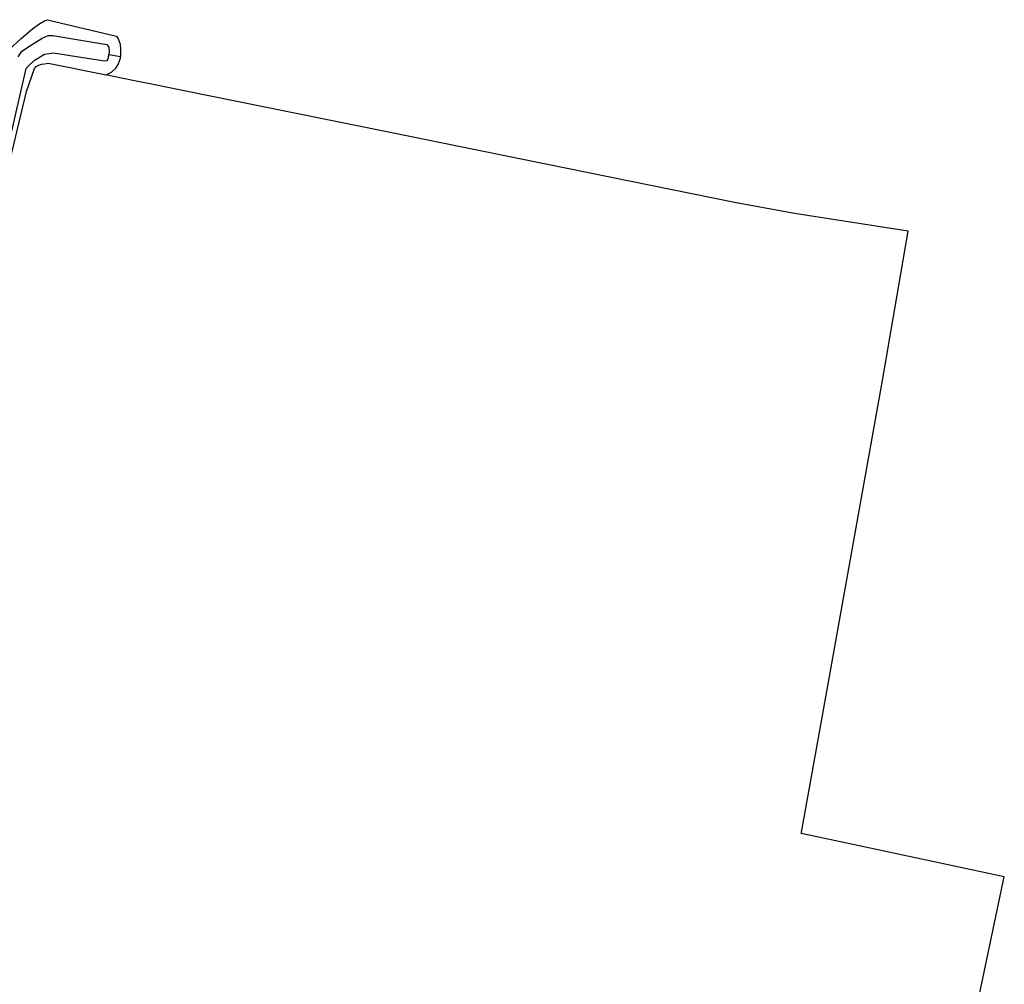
# Model space of a CAD drawing. Header units: metres. Extents: x 155581 to 157790, y 453982 to 460043.
# Tile 50 of 81: x 156959 to 157055, y 457474 to 457569. Entities that reach past the tile are written whole.
import ezdxf

# ---------------------------------------------------------------- set-up
doc = ezdxf.new("R2010")
doc.units = ezdxf.units.M
doc.header["$LTSCALE"] = 4
for name, color, linetype in [('G_BTD', 3, 'CONTINUOUS'), ('G_OWT', 6, 'CONTINUOUS'), ('G_WTD', 5, 'CONTINUOUS')]:
    doc.layers.add(name, color=color, linetype=linetype)

msp = doc.modelspace()

# ---------------------------------------------------------------- linework, layer by layer
at = {"layer": 'G_BTD', "linetype": 'Continuous', "transparency": 33554687}
msp.add_lwpolyline([(156973.067, 457095.562), (157000, 457229.448), (157021.266, 457335.163), (157024.054, 457337.279), (157054.9, 457484.293), (157054.999, 457484.763), (157039.403, 457488.079), (157035.12, 457488.99), (157035.144, 457489.12), (157037.096, 457500), (157043.077, 457533.331), (157045.582, 457547.941), (157034.455, 457549.655), (157028.596, 457550.755), (157004.001, 457555.737), (157000, 457556.548), (156998.383, 457556.875), (156997.131, 457557.129), (156974.523, 457561.709), (156974.041, 457561.806), (156972.151, 457562.189), (156969.668, 457562.692), (156967.768, 457563.077), (156967.047, 457563.223)], dxfattribs=at)
at = {"layer": 'G_OWT', "linetype": 'Continuous', "transparency": 33554687}
for points in [[(156956.804, 457564.707), (156957.523, 457565.679), (156958.739, 457566.788), (156959.839, 457567.741), (156960.457, 457568.208), (156961.1, 457568.544), (156961.318, 457568.633), (156968.053, 457567.019), (156968.267, 457566.691), (156968.444, 457566.246), (156968.446, 457565.704), (156968.448, 457565.037)], [(156967.319, 457565.221), (156968.448, 457565.037)], [(156896.281, 457500.94), (156904.636, 457500), (156944.442, 457495.522), (156945.416, 457495.465), (156945.582, 457495.505), (156945.749, 457495.564), (156945.856, 457495.712), (156946.212, 457497.091), (156946.787, 457500), (156957.645, 457554.931), (156959.273, 457561.623), (156960.039, 457563.872), (156960.215, 457564.043), (156960.464, 457564.184), (156960.715, 457564.281), (156961.005, 457564.322), (156961.384, 457564.37), (156967.047, 457563.223)], [(156967.047, 457563.223), (156967.583, 457563.512), (156967.988, 457563.901), (156968.238, 457564.25), (156968.449, 457564.871), (156968.448, 457565.037)]]:
    msp.add_lwpolyline(points, dxfattribs=at)
at = {"layer": 'G_WTD', "linetype": 'Continuous', "transparency": 33554687}
for points in [[(156958.428, 457564.986), (156958.813, 457565.549), (156959.74, 457566.172), (156960.802, 457566.835), (156961.382, 457567.089), (156961.828, 457567.072), (156967.118, 457566.202), (156967.313, 457565.932), (156967.354, 457565.525), (156967.319, 457565.221)], [(156957.822, 457557.738), (156959.231, 457563.844), (156959.558, 457564.233), (156960.099, 457564.7), (156961.007, 457565.246), (156961.916, 457565.385), (156964.591, 457564.97), (156966.897, 457564.611), (156967.144, 457564.653), (156967.279, 457564.867), (156967.319, 457565.221)]]:
    msp.add_lwpolyline(points, dxfattribs=at)

doc.saveas('drawing.dxf')
